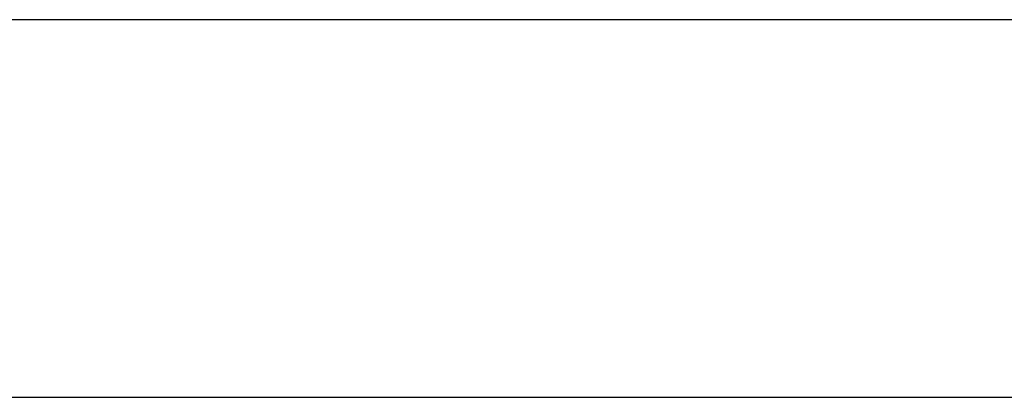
# Model space of a CAD drawing. Extents: x -4.4 to 4.4, y -6.1 to 5.8.
# Tile 117 of 157: x 0.882 to 1.194, y -1.425 to -1.305. Entities that reach past the tile are written whole.
import ezdxf

# ---------------------------------------------------------------- set-up
doc = ezdxf.new("R2010")
doc.units = 0
doc.layers.get('0').update_dxf_attribs({"linetype": 'CONTINUOUS'})

# ---------------------------------------------------------------- blocks, each defined once
blk = doc.blocks.new('*U1')
for p, q in [((-2.515, -1.305, 5.305), (2.515, -1.305, 5.305)), ((-2.515, -1.305, 5.3045), (2.515, -1.305, 5.3045)), ((2.505, -1.425, 5.25), (-2.505, -1.425, 5.25)), ((2.505, -1.425, 5.3045), (-2.505, -1.425, 5.3045))]:
    blk.add_line(p, q)
at = {"extrusion": (0, -1, 0)}
for p, q in [((-2.515, -1.305, 5.3045), (2.515, -1.305, 5.3045)), ((-2.515, -1.305, 5.305), (2.515, -1.305, 5.305)), ((2.505, -1.425, 5.25), (-2.505, -1.425, 5.25)), ((2.505, -1.425, 5.3045), (-2.505, -1.425, 5.3045))]:
    blk.add_line(p, q, dxfattribs=at)

msp = doc.modelspace()

# ---------------------------------------------------------------- block references
msp.add_blockref('*U1', (0, 0))

doc.saveas('drawing.dxf')
